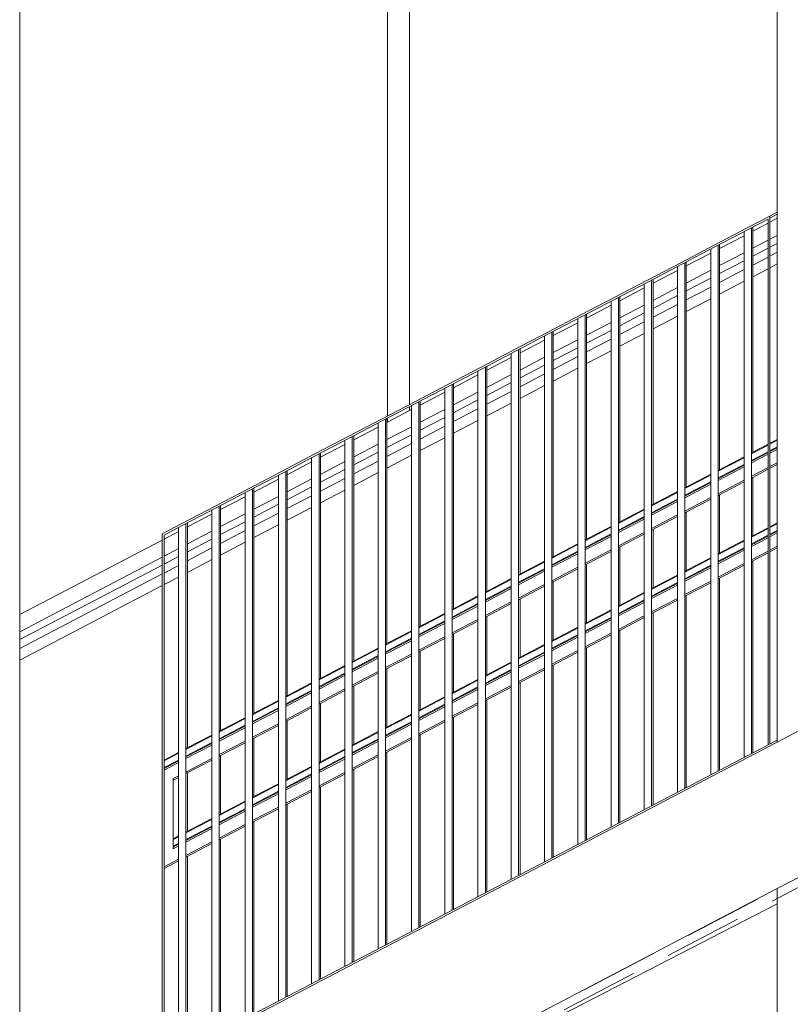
# Model space of a CAD drawing. Header units: millimetres. Extents: x -65 to 293624, y -1905 to 31061.
# Tile 84 of 256: x 48541 to 50626, y 12501 to 15163. Entities that reach past the tile are written whole.
import ezdxf

# ---------------------------------------------------------------- set-up
doc = ezdxf.new("R2010")
doc.units = ezdxf.units.MM
doc.header["$MEASUREMENT"] = 0
doc.linetypes.add('Hidden Line', pattern=[317.5, 211.666667, -105.833333])
for name, color, linetype in [('00 2D joon.AR', 7, 'Continuous'), ('00 Tekst.AR', 7, 'Continuous'), ('1244 Fassaadivarustus.AR', 7, 'Continuous'), ('1245 Klaasfassaadid.AR', 7, 'Continuous'), ('1251 Rõdupiirded.AR', 7, 'Continuous'), ('1253 Rõdutrepid.AR', 7, 'Continuous'), ('1253 Terrassipostid.AR', 7, 'Continuous')]:
    doc.layers.add(name, color=color, linetype=linetype)
doc.dimstyles.new('GENERATED_STYLE__1', dxfattribs={"dimtxt": 0.18, "dimasz": 91.2, "dimexe": 0.18, "dimexo": 0.0625, "dimgap": 0, "dimtad": 0, "dimtih": 1, "dimtoh": 1, "dimdec": 4, "dimzin": 0, "dimdsep": 46, "dimcen": 0.09, "dimadec": 0, "dimazin": 0, "dimtfac": 1, "dimtdec": 4, "dimtmove": 0, "dimatfit": 3, "dimldrblk": 'ARROWHEAD_5', "dimfxl": 0, "dimtolj": 1, "dimtzin": 0, "dimarcsym": 0})

# ---------------------------------------------------------------- blocks, each defined once
blk = doc.blocks.new('Section Element_13_2', base_point=(-38239, 12361.4))
at = {"layer": '1253 Terrassipostid.AR', "color": 7, "linetype": 'Continuous', "lineweight": 13}
blk.add_line((48540.6, 12351.4), (48540.6, 20761.9), dxfattribs=at)
blk = doc.blocks.new('Section Element_14_2', base_point=(-38239, 12361.4))
at = {"layer": '1253 Terrassipostid.AR', "color": 7, "linetype": 'Continuous', "lineweight": 13}
for p, q in [((50590.6, 20911.8), (50590.6, 13215.3)), ((50590.6, 12813.6), (50590.6, 12351.4))]:
    blk.add_line(p, q, dxfattribs=at)
blk = doc.blocks.new('Section Element_42_2', base_point=(-38239, 12361.4))
at = {"layer": '1253 Rõdutrepid.AR', "color": 7, "linetype": 'Continuous', "lineweight": 13}
for p, q in [((48929.3, 12341.5), (56583.5, 16341.5)), ((50590.6, 12813.6), (50740.6, 12892)), ((49687.1, 12341.4), (50590.6, 12813.6))]:
    blk.add_line(p, q, dxfattribs=at)
blk = doc.blocks.new('Section Element_46_2', base_point=(-38239, 12361.4))
at = {"layer": '1244 Fassaadivarustus.AR', "color": 7, "linetype": 'Continuous', "lineweight": 13}
for p, q in [((50565.6, 14566.7), (50524.4, 14545.2)), ((50590.6, 14579.8), (50570.6, 14569.4)), ((50565.6, 14545.3), (50524.4, 14523.8)), ((50590.6, 14558.4), (50570.6, 14547.9)), ((50500.6, 14532.8), (50434.4, 14498.2)), ((50565.6, 14521.3), (50524.4, 14499.8)), ((50590.6, 14534.4), (50570.6, 14523.9)), ((50410.6, 14485.7), (50344.4, 14451.1)), ((50500.6, 14511.3), (50434.4, 14476.7)), ((50500.6, 14487.3), (50434.4, 14452.7)), ((50565.6, 14489.9), (50524.4, 14468.3)), ((50590.6, 14502.9), (50570.6, 14492.5)), ((50410.6, 14464.3), (50344.4, 14429.7)), ((50320.6, 14438.7), (50254.4, 14404.1)), ((50410.6, 14440.3), (50344.4, 14405.7)), ((50500.6, 14455.9), (50434.4, 14421.3)), ((50320.6, 14417.2), (50254.4, 14382.6)), ((50410.6, 14408.8), (50344.4, 14374.2)), ((50230.6, 14391.6), (50164.4, 14357)), ((50320.6, 14393.2), (50254.4, 14358.6)), ((50230.6, 14370.2), (50164.4, 14335.6)), ((50320.6, 14361.8), (50254.4, 14327.2)), ((50140.6, 14344.6), (50074.4, 14310)), ((50230.6, 14346.2), (50164.4, 14311.6)), ((50140.6, 14323.1), (50074.4, 14288.5)), ((50140.6, 14299.2), (50074.4, 14264.6)), ((50230.6, 14314.8), (50164.4, 14280.1)), ((50050.6, 14297.5), (49984.4, 14262.9)), ((50050.6, 14276.1), (49984.4, 14241.5)), ((49960.6, 14250.5), (49894.4, 14215.9)), ((50050.6, 14252.1), (49984.4, 14217.5)), ((50140.6, 14267.7), (50074.4, 14233.1)), ((49960.6, 14229.1), (49894.4, 14194.4)), ((50050.6, 14220.7), (49984.4, 14186.1)), ((49870.6, 14203.4), (49804.4, 14168.8)), ((49960.6, 14205.1), (49894.4, 14170.5)), ((49870.6, 14182), (49804.4, 14147.4)), ((49960.6, 14173.6), (49894.4, 14139)), ((49780.6, 14156.4), (49714.4, 14121.8)), ((49870.6, 14158), (49804.4, 14123.4)), ((49780.6, 14135), (49714.4, 14100.4)), ((49870.6, 14126.6), (49804.4, 14092)), ((49690.6, 14109.4), (49624.4, 14074.8)), ((49690.6, 14087.9), (49624.4, 14053.3)), ((49780.6, 14111), (49714.4, 14076.4)), ((49600.6, 14062.3), (49534.4, 14027.7)), ((49690.6, 14063.9), (49624.4, 14029.3)), ((49780.6, 14079.5), (49714.4, 14044.9)), ((49600.6, 14040.9), (49534.4, 14006.3)), ((49690.6, 14032.5), (49624.4, 13997.9)), ((49510.6, 14015.3), (49444.4, 13980.7)), ((49600.6, 14016.9), (49534.4, 13982.3)), ((49510.6, 13993.8), (49444.4, 13959.2)), ((49600.6, 13985.4), (49534.4, 13950.8)), ((49420.6, 13968.2), (49354.4, 13933.6)), ((49510.6, 13969.8), (49444.4, 13935.2)), ((49420.6, 13946.8), (49354.4, 13912.2)), ((49510.6, 13938.4), (49444.4, 13903.8)), ((49330.6, 13921.2), (49264.4, 13886.6)), ((49330.6, 13899.7), (49264.4, 13865.1)), ((49420.6, 13922.8), (49354.4, 13888.2)), ((49240.6, 13874.1), (49174.4, 13839.5)), ((49330.6, 13875.7), (49264.4, 13841.1)), ((49420.6, 13891.3), (49354.4, 13856.7)), ((49240.6, 13852.7), (49174.4, 13818.1)), ((49150.6, 13827.1), (49084.4, 13792.5)), ((49240.6, 13828.7), (49174.4, 13794.1)), ((49330.6, 13844.3), (49264.4, 13809.7)), ((49150.6, 13805.6), (49084.4, 13771)), ((49240.6, 13797.3), (49174.4, 13762.6)), ((49060.6, 13780), (48994.4, 13745.4)), ((49150.6, 13781.7), (49084.4, 13747.1)), ((49060.6, 13758.6), (48994.4, 13724)), ((49150.6, 13750.2), (49084.4, 13715.6)), ((48970.6, 13733), (48931.1, 13712.4)), ((49060.6, 13734.6), (48994.4, 13700)), ((48926.1, 13709.8), (48540.6, 13508.2)), ((48926.1, 13688.3), (48540.6, 13486.8)), ((48970.6, 13711.6), (48931.1, 13690.9)), ((48970.6, 13687.6), (48931.1, 13666.9)), ((49060.6, 13703.2), (48994.4, 13668.6)), ((48926.1, 13664.3), (48540.6, 13462.8)), ((48926.1, 13632.9), (48540.6, 13431.3)), ((48970.6, 13656.1), (48931.1, 13635.5))]:
    blk.add_line(p, q, dxfattribs=at)
blk = doc.blocks.new('Section Element_68_2', base_point=(-38239, 12361.4))
at = {"layer": '1245 Klaasfassaadid.AR', "color": 7, "linetype": 'Continuous', "lineweight": 13}
for p, q in [((49510.6, 14061.5), (49444.4, 14026.9)), ((49535.6, 14074.6), (49534.4, 14074)), ((49420.6, 14014.5), (49354.4, 13979.9)), ((49330.6, 13967.4), (49264.4, 13932.8)), ((49240.6, 13920.4), (49174.4, 13885.8)), ((49150.6, 13873.3), (49084.4, 13838.7)), ((49060.6, 13826.3), (48994.4, 13791.7)), ((48970.6, 13779.3), (48931.1, 13758.6)), ((48926.1, 13756), (48540.6, 13554.5))]:
    blk.add_line(p, q, dxfattribs=at)
blk = doc.blocks.new('Section Element_69_2', base_point=(-38239, 12361.4))
at = {"layer": '1245 Klaasfassaadid.AR', "color": 7, "linetype": 'Continuous', "lineweight": 13}
for p, q in [((50590.6, 14626.1), (50570.6, 14615.6)), ((50565.6, 14613), (50524.4, 14591.5)), ((50500.6, 14579), (50434.4, 14544.4)), ((50410.6, 14532), (50344.4, 14497.4)), ((50320.6, 14484.9), (50254.4, 14450.3)), ((50230.6, 14437.9), (50164.4, 14403.3)), ((50140.6, 14390.8), (50074.4, 14356.2)), ((50050.6, 14343.8), (49984.4, 14309.2)), ((49960.6, 14296.8), (49894.4, 14262.2)), ((49870.6, 14249.7), (49804.4, 14215.1)), ((49780.6, 14202.7), (49714.4, 14168.1)), ((49690.6, 14155.6), (49624.4, 14121)), ((49600.6, 14108.6), (49595.6, 14106))]:
    blk.add_line(p, q, dxfattribs=at)
blk = doc.blocks.new('Section Element_224_2', base_point=(-38239, 12361.4))
at = {"layer": '1245 Klaasfassaadid.AR', "color": 7, "linetype": 'Continuous', "lineweight": 13}
blk.add_line((49908.2, 12421.4), (50590.6, 12772.2), dxfattribs=at)
blk = doc.blocks.new('Section Element_337_2', base_point=(-38239, 12361.4))
at = {"layer": '1245 Klaasfassaadid.AR', "color": 7, "linetype": 'Continuous', "lineweight": 13}
for p, q in [((49535.6, 17603.1), (49595.6, 17634.3)), ((49595.6, 14122.6), (49595.6, 17634.3)), ((49535.6, 14091.3), (49535.6, 17603.1)), ((49595.6, 14106), (49595.6, 14117)), ((49595.6, 14106), (49535.6, 14074.6)), ((49535.6, 14074.6), (49535.6, 14085.6))]:
    blk.add_line(p, q, dxfattribs=at)
blk = doc.blocks.new('Section Element_598_2', base_point=(-38239, 12361.4))
at = {"layer": '1251 Rõdupiirded.AR', "color": 7, "linetype": 'Continuous', "lineweight": 13}
for p, q in [((50565.6, 14623.9), (50565.6, 13202.2)), ((50570.6, 14632.1), (50570.6, 13204.8))]:
    blk.add_line(p, q, dxfattribs=at)
blk = doc.blocks.new('Section Element_599_2', base_point=(-38239, 12361.4))
at = {"layer": '1251 Rõdupiirded.AR', "color": 7, "linetype": 'Continuous', "lineweight": 13}
for p, q in [((50520.6, 13178.7), (50520.6, 14600.4)), ((50500.6, 13168.2), (50500.6, 14589.9))]:
    blk.add_line(p, q, dxfattribs=at)
blk = doc.blocks.new('Section Element_600_2', base_point=(-38239, 12361.4))
at = {"layer": '1251 Rõdupiirded.AR', "color": 7, "linetype": 'Continuous', "lineweight": 13}
for p, q in [((50410.6, 13121.2), (50410.6, 14542.9)), ((50430.6, 13131.7), (50430.6, 14553.3))]:
    blk.add_line(p, q, dxfattribs=at)
blk = doc.blocks.new('Section Element_601_2', base_point=(-38239, 12361.4))
at = {"layer": '1251 Rõdupiirded.AR', "color": 7, "linetype": 'Continuous', "lineweight": 13}
for p, q in [((50320.6, 13074.2), (50320.6, 14495.9)), ((50340.6, 13084.6), (50340.6, 14506.3))]:
    blk.add_line(p, q, dxfattribs=at)
blk = doc.blocks.new('Section Element_602_2', base_point=(-38239, 12361.4))
at = {"layer": '1251 Rõdupiirded.AR', "color": 7, "linetype": 'Continuous', "lineweight": 13}
for p, q in [((50250.6, 13037.6), (50250.6, 14459.3)), ((50230.6, 13027.1), (50230.6, 14448.8))]:
    blk.add_line(p, q, dxfattribs=at)
blk = doc.blocks.new('Section Element_603_2', base_point=(-38239, 12361.4))
at = {"layer": '1251 Rõdupiirded.AR', "color": 7, "linetype": 'Continuous', "lineweight": 13}
for p, q in [((50160.6, 12990.6), (50160.6, 14412.2)), ((50140.6, 12980.1), (50140.6, 14401.8))]:
    blk.add_line(p, q, dxfattribs=at)
blk = doc.blocks.new('Section Element_604_2', base_point=(-38239, 12361.4))
at = {"layer": '1251 Rõdupiirded.AR', "color": 7, "linetype": 'Continuous', "lineweight": 13}
for p, q in [((50050.6, 12933.1), (50050.6, 14354.8)), ((50070.6, 12943.5), (50070.6, 14365.2))]:
    blk.add_line(p, q, dxfattribs=at)
blk = doc.blocks.new('Section Element_605_2', base_point=(-38239, 12361.4))
at = {"layer": '1251 Rõdupiirded.AR', "color": 7, "linetype": 'Continuous', "lineweight": 13}
for p, q in [((49960.6, 12886), (49960.6, 14307.7)), ((49980.6, 12896.5), (49980.6, 14318.2))]:
    blk.add_line(p, q, dxfattribs=at)
blk = doc.blocks.new('Section Element_606_2', base_point=(-38239, 12361.4))
at = {"layer": '1251 Rõdupiirded.AR', "color": 7, "linetype": 'Continuous', "lineweight": 13}
for p, q in [((49870.6, 12839), (49870.6, 14260.7)), ((49890.6, 12849.5), (49890.6, 14271.1))]:
    blk.add_line(p, q, dxfattribs=at)
blk = doc.blocks.new('Section Element_607_2', base_point=(-38239, 12361.4))
at = {"layer": '1251 Rõdupiirded.AR', "color": 7, "linetype": 'Continuous', "lineweight": 13}
for p, q in [((49800.6, 12802.4), (49800.6, 14224.1)), ((49780.6, 12792), (49780.6, 14213.7))]:
    blk.add_line(p, q, dxfattribs=at)
blk = doc.blocks.new('Section Element_608_2', base_point=(-38239, 12361.4))
at = {"layer": '1251 Rõdupiirded.AR', "color": 7, "linetype": 'Continuous', "lineweight": 13}
for p, q in [((48926.1, 12345.4), (48926.1, 13772.8)), ((48931.1, 12348.1), (48931.1, 13769.7))]:
    blk.add_line(p, q, dxfattribs=at)
blk = doc.blocks.new('Section Element_639_2', base_point=(-38239, 12361.4))
at = {"layer": '1251 Rõdupiirded.AR', "color": 7, "linetype": 'Continuous', "lineweight": 13}
for p, q in [((50344.4, 13899.5), (50344.4, 14508.3)), ((50344.4, 13673.8), (50344.4, 13831.8)), ((50344.4, 13086.6), (50344.4, 13606.1))]:
    blk.add_line(p, q, dxfattribs=at)
blk = doc.blocks.new('Section Element_640_2', base_point=(-38239, 12361.4))
at = {"layer": '1251 Rõdupiirded.AR', "color": 7, "linetype": 'Continuous', "lineweight": 13}
for p, q in [((50164.4, 13805.4), (50164.4, 14414.2)), ((50164.4, 13579.7), (50164.4, 13737.7)), ((50164.4, 12992.5), (50164.4, 13512))]:
    blk.add_line(p, q, dxfattribs=at)
blk = doc.blocks.new('Section Element_641_2', base_point=(-38239, 12361.4))
at = {"layer": '1251 Rõdupiirded.AR', "color": 7, "linetype": 'Continuous', "lineweight": 13}
for p, q in [((50074.4, 13758.4), (50074.4, 14367.2)), ((50074.4, 13532.7), (50074.4, 13690.7)), ((50074.4, 12945.5), (50074.4, 13465))]:
    blk.add_line(p, q, dxfattribs=at)
blk = doc.blocks.new('Section Element_642_2', base_point=(-38239, 12361.4))
at = {"layer": '1251 Rõdupiirded.AR', "color": 7, "linetype": 'Continuous', "lineweight": 13}
for p, q in [((49984.4, 13711.3), (49984.4, 14320.2)), ((49984.4, 13485.7), (49984.4, 13643.6)), ((49984.4, 12898.5), (49984.4, 13418))]:
    blk.add_line(p, q, dxfattribs=at)
blk = doc.blocks.new('Section Element_643_2', base_point=(-38239, 12361.4))
at = {"layer": '1251 Rõdupiirded.AR', "color": 7, "linetype": 'Continuous', "lineweight": 13}
for p, q in [((49804.4, 13617.3), (49804.4, 14226.1)), ((49804.4, 13391.6), (49804.4, 13549.6)), ((49804.4, 12804.4), (49804.4, 13323.9))]:
    blk.add_line(p, q, dxfattribs=at)
blk = doc.blocks.new('Section Element_644_2', base_point=(-38239, 12361.4))
at = {"layer": '1251 Rõdupiirded.AR', "color": 7, "linetype": 'Continuous', "lineweight": 13}
for p, q in [((49624.4, 13523.2), (49624.4, 14132)), ((49624.4, 13297.5), (49624.4, 13455.5)), ((49624.4, 12710.3), (49624.4, 13229.8))]:
    blk.add_line(p, q, dxfattribs=at)
blk = doc.blocks.new('Section Element_645_2', base_point=(-38239, 12361.4))
at = {"layer": '1251 Rõdupiirded.AR', "color": 7, "linetype": 'Continuous', "lineweight": 13}
for p, q in [((49444.4, 13429.1), (49444.4, 14038)), ((49444.4, 13203.5), (49444.4, 13361.4)), ((49444.4, 12616.3), (49444.4, 13135.8))]:
    blk.add_line(p, q, dxfattribs=at)
blk = doc.blocks.new('Section Element_646_2', base_point=(-38239, 12361.4))
at = {"layer": '1251 Rõdupiirded.AR', "color": 7, "linetype": 'Continuous', "lineweight": 13}
for p, q in [((49354.4, 13382.1), (49354.4, 13990.9)), ((49354.4, 13156.4), (49354.4, 13314.4)), ((49354.4, 12569.2), (49354.4, 13088.7))]:
    blk.add_line(p, q, dxfattribs=at)
blk = doc.blocks.new('Section Element_647_2', base_point=(-38239, 12361.4))
at = {"layer": '1251 Rõdupiirded.AR', "color": 7, "linetype": 'Continuous', "lineweight": 13}
for p, q in [((49264.4, 13335.1), (49264.4, 13943.9)), ((49264.4, 13109.4), (49264.4, 13267.4)), ((49264.4, 12522.2), (49264.4, 13041.7))]:
    blk.add_line(p, q, dxfattribs=at)
blk = doc.blocks.new('Section Element_648_2', base_point=(-38239, 12361.4))
at = {"layer": '1251 Rõdupiirded.AR', "color": 7, "linetype": 'Continuous', "lineweight": 13}
for p, q in [((49084.4, 13241), (49084.4, 13849.8)), ((49084.4, 13015.3), (49084.4, 13173.3)), ((49084.4, 12428.1), (49084.4, 12947.6))]:
    blk.add_line(p, q, dxfattribs=at)
blk = doc.blocks.new('Section Element_649_2', base_point=(-38239, 12361.4))
at = {"layer": '1251 Rõdupiirded.AR', "color": 7, "linetype": 'Continuous', "lineweight": 13}
for p, q in [((48994.4, 13194), (48994.4, 13802.8)), ((48994.4, 12968.3), (48994.4, 13126.3)), ((48994.4, 12381.1), (48994.4, 12900.6))]:
    blk.add_line(p, q, dxfattribs=at)
blk = doc.blocks.new('Section Element_679_2', base_point=(-38239, 12361.4))
at = {"layer": '1251 Rõdupiirded.AR', "color": 7, "linetype": 'Continuous', "lineweight": 13}
for p, q in [((50524.4, 13993.5), (50524.4, 14602.4)), ((50524.4, 13767.9), (50524.4, 13925.8)), ((50524.4, 13180.7), (50524.4, 13700.2))]:
    blk.add_line(p, q, dxfattribs=at)
blk = doc.blocks.new('Section Element_680_2', base_point=(-38239, 12361.4))
at = {"layer": '1251 Rõdupiirded.AR', "color": 7, "linetype": 'Continuous', "lineweight": 13}
for p, q in [((50434.4, 13946.5), (50434.4, 14555.3)), ((50434.4, 13720.8), (50434.4, 13878.8)), ((50434.4, 13133.6), (50434.4, 13653.1))]:
    blk.add_line(p, q, dxfattribs=at)
blk = doc.blocks.new('Section Element_681_2', base_point=(-38239, 12361.4))
at = {"layer": '1251 Rõdupiirded.AR', "color": 7, "linetype": 'Continuous', "lineweight": 13}
for p, q in [((50254.4, 13852.4), (50254.4, 14461.3)), ((50254.4, 13626.8), (50254.4, 13784.7)), ((50254.4, 13039.6), (50254.4, 13559.1))]:
    blk.add_line(p, q, dxfattribs=at)
blk = doc.blocks.new('Section Element_682_2', base_point=(-38239, 12361.4))
at = {"layer": '1251 Rõdupiirded.AR', "color": 7, "linetype": 'Continuous', "lineweight": 13}
for p, q in [((49894.4, 13664.3), (49894.4, 14273.1)), ((49894.4, 13438.6), (49894.4, 13596.6)), ((49894.4, 12851.4), (49894.4, 13370.9))]:
    blk.add_line(p, q, dxfattribs=at)
blk = doc.blocks.new('Section Element_683_2', base_point=(-38239, 12361.4))
at = {"layer": '1251 Rõdupiirded.AR', "color": 7, "linetype": 'Continuous', "lineweight": 13}
for p, q in [((49714.4, 13570.2), (49714.4, 14179.1)), ((49714.4, 13344.6), (49714.4, 13502.5)), ((49714.4, 12757.4), (49714.4, 13276.9))]:
    blk.add_line(p, q, dxfattribs=at)
blk = doc.blocks.new('Section Element_684_2', base_point=(-38239, 12361.4))
at = {"layer": '1251 Rõdupiirded.AR', "color": 7, "linetype": 'Continuous', "lineweight": 13}
for p, q in [((49534.4, 13476.2), (49534.4, 14085)), ((49534.4, 13250.5), (49534.4, 13408.5)), ((49534.4, 12663.3), (49534.4, 13182.8))]:
    blk.add_line(p, q, dxfattribs=at)
blk = doc.blocks.new('Section Element_685_2', base_point=(-38239, 12361.4))
at = {"layer": '1251 Rõdupiirded.AR', "color": 7, "linetype": 'Continuous', "lineweight": 13}
for p, q in [((49174.4, 13288), (49174.4, 13896.9)), ((49174.4, 13062.4), (49174.4, 13220.3)), ((49174.4, 12475.2), (49174.4, 12994.7))]:
    blk.add_line(p, q, dxfattribs=at)
blk = doc.blocks.new('Section Element_697_2', base_point=(-38239, 12361.4))
at = {"layer": '1251 Rõdupiirded.AR', "color": 7, "linetype": 'Continuous', "lineweight": 13}
for p, q in [((48926.1, 12345.4), (50590.6, 13215.3)), ((50590.6, 13215.3), (50590.6, 13209.6)), ((48926.1, 12345.4), (48926.1, 12341.4))]:
    blk.add_line(p, q, dxfattribs=at)
blk = doc.blocks.new('Section Element_877_2', base_point=(-38239, 12361.4))
at = {"layer": '1251 Rõdupiirded.AR', "color": 7, "linetype": 'Continuous', "lineweight": 13}
for p, q in [((50570.6, 14632.1), (50590.6, 14642.6)), ((50570.6, 14626.5), (50590.6, 14637))]:
    blk.add_line(p, q, dxfattribs=at)
blk = doc.blocks.new('Section Element_912_2', base_point=(-38239, 12361.4))
at = {"layer": '1251 Rõdupiirded.AR', "color": 7, "linetype": 'Continuous', "lineweight": 13}
for p, q in [((50509.4, 14600.2), (50570.6, 14632.1)), ((50511.8, 14595.8), (50565.6, 14623.9))]:
    blk.add_line(p, q, dxfattribs=at)
blk = doc.blocks.new('Section Element_913_2', base_point=(-38239, 12361.4))
at = {"layer": '1251 Rõdupiirded.AR', "color": 7, "linetype": 'Continuous', "lineweight": 13}
for p, q in [((50419.4, 14553.2), (50509.4, 14600.2)), ((50421.8, 14548.7), (50511.8, 14595.8))]:
    blk.add_line(p, q, dxfattribs=at)
blk = doc.blocks.new('Section Element_914_2', base_point=(-38239, 12361.4))
at = {"layer": '1251 Rõdupiirded.AR', "color": 7, "linetype": 'Continuous', "lineweight": 13}
for p, q in [((50329.4, 14506.1), (50419.4, 14553.2)), ((50331.8, 14501.7), (50421.8, 14548.7))]:
    blk.add_line(p, q, dxfattribs=at)
blk = doc.blocks.new('Section Element_915_2', base_point=(-38239, 12361.4))
at = {"layer": '1251 Rõdupiirded.AR', "color": 7, "linetype": 'Continuous', "lineweight": 13}
for p, q in [((50239.4, 14459.1), (50329.4, 14506.1)), ((50241.8, 14454.7), (50331.8, 14501.7))]:
    blk.add_line(p, q, dxfattribs=at)
blk = doc.blocks.new('Section Element_916_2', base_point=(-38239, 12361.4))
at = {"layer": '1251 Rõdupiirded.AR', "color": 7, "linetype": 'Continuous', "lineweight": 13}
for p, q in [((50149.4, 14412.1), (50239.4, 14459.1)), ((50151.8, 14407.6), (50241.8, 14454.7))]:
    blk.add_line(p, q, dxfattribs=at)
blk = doc.blocks.new('Section Element_917_2', base_point=(-38239, 12361.4))
at = {"layer": '1251 Rõdupiirded.AR', "color": 7, "linetype": 'Continuous', "lineweight": 13}
for p, q in [((50059.4, 14365), (50149.4, 14412.1)), ((50061.8, 14360.6), (50151.8, 14407.6))]:
    blk.add_line(p, q, dxfattribs=at)
blk = doc.blocks.new('Section Element_918_2', base_point=(-38239, 12361.4))
at = {"layer": '1251 Rõdupiirded.AR', "color": 7, "linetype": 'Continuous', "lineweight": 13}
for p, q in [((49969.4, 14318), (50059.4, 14365)), ((49971.8, 14313.6), (50061.8, 14360.6))]:
    blk.add_line(p, q, dxfattribs=at)
blk = doc.blocks.new('Section Element_919_2', base_point=(-38239, 12361.4))
at = {"layer": '1251 Rõdupiirded.AR', "color": 7, "linetype": 'Continuous', "lineweight": 13}
for p, q in [((49879.4, 14271), (49969.4, 14318)), ((49881.8, 14266.5), (49971.8, 14313.6))]:
    blk.add_line(p, q, dxfattribs=at)
blk = doc.blocks.new('Section Element_920_2', base_point=(-38239, 12361.4))
at = {"layer": '1251 Rõdupiirded.AR', "color": 7, "linetype": 'Continuous', "lineweight": 13}
for p, q in [((49789.4, 14223.9), (49879.4, 14271)), ((49791.8, 14219.5), (49881.8, 14266.5))]:
    blk.add_line(p, q, dxfattribs=at)
blk = doc.blocks.new('Section Element_921_2', base_point=(-38239, 12361.4))
at = {"layer": '1251 Rõdupiirded.AR', "color": 7, "linetype": 'Continuous', "lineweight": 13}
for p, q in [((49699.4, 14176.9), (49789.4, 14223.9)), ((49701.8, 14172.5), (49791.8, 14219.5))]:
    blk.add_line(p, q, dxfattribs=at)
blk = doc.blocks.new('Section Element_922_2', base_point=(-38239, 12361.4))
at = {"layer": '1251 Rõdupiirded.AR', "color": 7, "linetype": 'Continuous', "lineweight": 13}
for p, q in [((49690.6, 12744.9), (49690.6, 14166.6)), ((49710.6, 12755.4), (49710.6, 14177.1))]:
    blk.add_line(p, q, dxfattribs=at)
blk = doc.blocks.new('Section Element_923_2', base_point=(-38239, 12361.4))
at = {"layer": '1251 Rõdupiirded.AR', "color": 7, "linetype": 'Continuous', "lineweight": 13}
for p, q in [((49609.4, 14129.9), (49699.4, 14176.9)), ((49611.8, 14125.4), (49701.8, 14172.5))]:
    blk.add_line(p, q, dxfattribs=at)
blk = doc.blocks.new('Section Element_924_2', base_point=(-38239, 12361.4))
at = {"layer": '1251 Rõdupiirded.AR', "color": 7, "linetype": 'Continuous', "lineweight": 13}
for p, q in [((49600.6, 12697.9), (49600.6, 14119.6)), ((49620.6, 12708.4), (49620.6, 14130))]:
    blk.add_line(p, q, dxfattribs=at)
blk = doc.blocks.new('Section Element_925_2', base_point=(-38239, 12361.4))
at = {"layer": '1251 Rõdupiirded.AR', "color": 7, "linetype": 'Continuous', "lineweight": 13}
for p, q in [((49519.4, 14082.8), (49609.4, 14129.9)), ((49521.8, 14078.4), (49611.8, 14125.4))]:
    blk.add_line(p, q, dxfattribs=at)
blk = doc.blocks.new('Section Element_926_2', base_point=(-38239, 12361.4))
at = {"layer": '1251 Rõdupiirded.AR', "color": 7, "linetype": 'Continuous', "lineweight": 13}
for p, q in [((49510.6, 12650.9), (49510.6, 14072.6)), ((49530.6, 12661.3), (49530.6, 14083))]:
    blk.add_line(p, q, dxfattribs=at)
blk = doc.blocks.new('Section Element_927_2', base_point=(-38239, 12361.4))
at = {"layer": '1251 Rõdupiirded.AR', "color": 7, "linetype": 'Continuous', "lineweight": 13}
for p, q in [((49429.4, 14035.8), (49519.4, 14082.8)), ((49431.8, 14031.4), (49521.8, 14078.4))]:
    blk.add_line(p, q, dxfattribs=at)
blk = doc.blocks.new('Section Element_928_2', base_point=(-38239, 12361.4))
at = {"layer": '1251 Rõdupiirded.AR', "color": 7, "linetype": 'Continuous', "lineweight": 13}
for p, q in [((49440.6, 12614.3), (49440.6, 14036)), ((49420.6, 12603.8), (49420.6, 14025.5))]:
    blk.add_line(p, q, dxfattribs=at)
blk = doc.blocks.new('Section Element_929_2', base_point=(-38239, 12361.4))
at = {"layer": '1251 Rõdupiirded.AR', "color": 7, "linetype": 'Continuous', "lineweight": 13}
for p, q in [((49339.4, 13988.8), (49429.4, 14035.8)), ((49341.8, 13984.3), (49431.8, 14031.4))]:
    blk.add_line(p, q, dxfattribs=at)
blk = doc.blocks.new('Section Element_930_2', base_point=(-38239, 12361.4))
at = {"layer": '1251 Rõdupiirded.AR', "color": 7, "linetype": 'Continuous', "lineweight": 13}
for p, q in [((49350.6, 12567.3), (49350.6, 13988.9)), ((49330.6, 12556.8), (49330.6, 13978.5))]:
    blk.add_line(p, q, dxfattribs=at)
blk = doc.blocks.new('Section Element_931_2', base_point=(-38239, 12361.4))
at = {"layer": '1251 Rõdupiirded.AR', "color": 7, "linetype": 'Continuous', "lineweight": 13}
for p, q in [((49249.4, 13941.7), (49339.4, 13988.8)), ((49251.8, 13937.3), (49341.8, 13984.3))]:
    blk.add_line(p, q, dxfattribs=at)
blk = doc.blocks.new('Section Element_932_2', base_point=(-38239, 12361.4))
at = {"layer": '1251 Rõdupiirded.AR', "color": 7, "linetype": 'Continuous', "lineweight": 13}
for p, q in [((49240.6, 12509.8), (49240.6, 13931.5)), ((49260.6, 12520.2), (49260.6, 13941.9))]:
    blk.add_line(p, q, dxfattribs=at)
blk = doc.blocks.new('Section Element_933_2', base_point=(-38239, 12361.4))
at = {"layer": '1251 Rõdupiirded.AR', "color": 7, "linetype": 'Continuous', "lineweight": 13}
for p, q in [((49159.4, 13894.7), (49249.4, 13941.7)), ((49161.8, 13890.3), (49251.8, 13937.3))]:
    blk.add_line(p, q, dxfattribs=at)
blk = doc.blocks.new('Section Element_934_2', base_point=(-38239, 12361.4))
at = {"layer": '1251 Rõdupiirded.AR', "color": 7, "linetype": 'Continuous', "lineweight": 13}
for p, q in [((49150.6, 12462.7), (49150.6, 13884.4)), ((49170.6, 12473.2), (49170.6, 13894.9))]:
    blk.add_line(p, q, dxfattribs=at)
blk = doc.blocks.new('Section Element_935_2', base_point=(-38239, 12361.4))
at = {"layer": '1251 Rõdupiirded.AR', "color": 7, "linetype": 'Continuous', "lineweight": 13}
for p, q in [((49069.4, 13847.7), (49159.4, 13894.7)), ((49071.8, 13843.2), (49161.8, 13890.3))]:
    blk.add_line(p, q, dxfattribs=at)
blk = doc.blocks.new('Section Element_936_2', base_point=(-38239, 12361.4))
at = {"layer": '1251 Rõdupiirded.AR', "color": 7, "linetype": 'Continuous', "lineweight": 13}
for p, q in [((49080.6, 12426.2), (49080.6, 13847.8)), ((49060.6, 12415.7), (49060.6, 13837.4))]:
    blk.add_line(p, q, dxfattribs=at)
blk = doc.blocks.new('Section Element_937_2', base_point=(-38239, 12361.4))
at = {"layer": '1251 Rõdupiirded.AR', "color": 7, "linetype": 'Continuous', "lineweight": 13}
for p, q in [((48979.4, 13800.6), (49069.4, 13847.7)), ((48981.8, 13796.2), (49071.8, 13843.2))]:
    blk.add_line(p, q, dxfattribs=at)
blk = doc.blocks.new('Section Element_938_2', base_point=(-38239, 12361.4))
at = {"layer": '1251 Rõdupiirded.AR', "color": 7, "linetype": 'Continuous', "lineweight": 13}
for p, q in [((48990.6, 12379.1), (48990.6, 13800.8)), ((48970.6, 12368.7), (48970.6, 13790.4))]:
    blk.add_line(p, q, dxfattribs=at)
blk = doc.blocks.new('Section Element_939_2', base_point=(-38239, 12361.4))
at = {"layer": '1251 Rõdupiirded.AR', "color": 7, "linetype": 'Continuous', "lineweight": 13}
for p, q in [((48926.1, 13772.8), (48979.4, 13800.6)), ((48931.1, 13769.7), (48981.8, 13796.2))]:
    blk.add_line(p, q, dxfattribs=at)
blk = doc.blocks.new('Section Element_941_2', base_point=(-38239, 12361.4))
at = {"layer": '1251 Rõdupiirded.AR', "color": 7, "linetype": 'Continuous', "lineweight": 13}
for p, q in [((50520.6, 13991.5), (50565.6, 14015.1)), ((50520.6, 13989.3), (50565.6, 14012.8)), ((50570.6, 14017.7), (50590.6, 14028.1)), ((50570.6, 14015.4), (50590.6, 14025.9)), ((50570.6, 13997.4), (50590.6, 14007.8)), ((50570.6, 13995.1), (50590.6, 14005.6)), ((50430.6, 13944.5), (50500.6, 13981.1)), ((50520.6, 13971.2), (50565.6, 13994.7)), ((50520.6, 13969), (50565.6, 13992.5)), ((50520.6, 13964.5), (50565.6, 13988)), ((50570.6, 13990.6), (50590.6, 14001)), ((50430.6, 13942.3), (50500.6, 13978.8)), ((50430.6, 13924.2), (50500.6, 13960.8)), ((50430.6, 13921.9), (50500.6, 13958.5)), ((50430.6, 13917.4), (50500.6, 13954)), ((50570.6, 13954.5), (50590.6, 13964.9)), ((50570.6, 13950), (50590.6, 13960.4)), ((50340.6, 13897.5), (50410.6, 13934.1)), ((50340.6, 13895.2), (50410.6, 13931.8)), ((50520.6, 13928.4), (50565.6, 13951.9)), ((50520.6, 13923.8), (50565.6, 13947.4)), ((50340.6, 13877.2), (50410.6, 13913.7)), ((50340.6, 13874.9), (50410.6, 13911.5)), ((50340.6, 13870.4), (50410.6, 13907)), ((50430.6, 13881.3), (50500.6, 13917.9)), ((50430.6, 13876.8), (50500.6, 13913.4)), ((50250.6, 13850.4), (50320.6, 13887)), ((50250.6, 13848.2), (50320.6, 13884.8)), ((50250.6, 13830.1), (50320.6, 13866.7)), ((50250.6, 13827.9), (50320.6, 13864.5)), ((50250.6, 13823.4), (50320.6, 13859.9)), ((50340.6, 13834.3), (50410.6, 13870.9)), ((50340.6, 13829.8), (50410.6, 13866.4)), ((50160.6, 13803.4), (50230.6, 13840)), ((50160.6, 13801.2), (50230.6, 13837.7)), ((50160.6, 13783.1), (50230.6, 13819.7)), ((50250.6, 13787.3), (50320.6, 13823.8)), ((50250.6, 13782.7), (50320.6, 13819.3)), ((50070.6, 13756.4), (50140.6, 13793)), ((50160.6, 13780.8), (50230.6, 13817.4)), ((50160.6, 13776.3), (50230.6, 13812.9)), ((50570.6, 13792), (50590.6, 13802.5)), ((50570.6, 13789.7), (50590.6, 13800.2)), ((50070.6, 13754.1), (50140.6, 13790.7)), ((50070.6, 13736.1), (50140.6, 13772.6)), ((50070.6, 13733.8), (50140.6, 13770.4)), ((50070.6, 13729.3), (50140.6, 13765.9)), ((50160.6, 13740.2), (50230.6, 13776.8)), ((50160.6, 13735.7), (50230.6, 13772.3)), ((50520.6, 13765.9), (50565.6, 13789.4)), ((50520.6, 13763.6), (50565.6, 13787.1)), ((50520.6, 13745.6), (50565.6, 13769.1)), ((50520.6, 13743.3), (50565.6, 13766.8)), ((50570.6, 13771.7), (50590.6, 13782.1)), ((50570.6, 13769.4), (50590.6, 13779.9)), ((50570.6, 13764.9), (50590.6, 13775.4)), ((49980.6, 13709.3), (50050.6, 13745.9)), ((49980.6, 13707.1), (50050.6, 13743.7)), ((50430.6, 13718.8), (50500.6, 13755.4)), ((50430.6, 13716.6), (50500.6, 13753.2)), ((50520.6, 13738.8), (50565.6, 13762.3)), ((50570.6, 13728.8), (50590.6, 13739.3)), ((49980.6, 13689), (50050.6, 13725.6)), ((49980.6, 13686.8), (50050.6, 13723.4)), ((49980.6, 13682.3), (50050.6, 13718.8)), ((50070.6, 13693.2), (50140.6, 13729.8)), ((50070.6, 13688.7), (50140.6, 13725.3)), ((50430.6, 13698.5), (50500.6, 13735.1)), ((50430.6, 13696.3), (50500.6, 13732.9)), ((50430.6, 13691.8), (50500.6, 13728.3)), ((50520.6, 13702.7), (50565.6, 13726.2)), ((50520.6, 13698.2), (50565.6, 13721.7)), ((50570.6, 13724.3), (50590.6, 13734.8)), ((49890.6, 13662.3), (49960.6, 13698.9)), ((49890.6, 13660.1), (49960.6, 13696.6)), ((50340.6, 13671.8), (50410.6, 13708.4)), ((50340.6, 13669.6), (50410.6, 13706.1)), ((50340.6, 13651.5), (50410.6, 13688.1)), ((50430.6, 13655.7), (50500.6, 13692.2)), ((50430.6, 13651.1), (50500.6, 13687.7)), ((49890.6, 13642), (49960.6, 13678.6)), ((49890.6, 13639.7), (49960.6, 13676.3)), ((49890.6, 13635.2), (49960.6, 13671.8)), ((49980.6, 13646.2), (50050.6, 13682.7)), ((49980.6, 13641.6), (50050.6, 13678.2)), ((50250.6, 13624.8), (50320.6, 13661.4)), ((50340.6, 13649.2), (50410.6, 13685.8)), ((50340.6, 13644.7), (50410.6, 13681.3)), ((49800.6, 13615.3), (49870.6, 13651.9)), ((49800.6, 13613), (49870.6, 13649.6)), ((49890.6, 13599.1), (49960.6, 13635.7)), ((50250.6, 13622.5), (50320.6, 13659.1)), ((50250.6, 13604.5), (50320.6, 13641)), ((50250.6, 13602.2), (50320.6, 13638.8)), ((50250.6, 13597.7), (50320.6, 13634.3)), ((50340.6, 13608.6), (50410.6, 13645.2)), ((50340.6, 13604.1), (50410.6, 13640.7)), ((49800.6, 13595), (49870.6, 13631.5)), ((49800.6, 13592.7), (49870.6, 13629.3)), ((49800.6, 13588.2), (49870.6, 13624.8)), ((49890.6, 13594.6), (49960.6, 13631.2)), ((50160.6, 13577.7), (50230.6, 13614.3)), ((50160.6, 13575.5), (50230.6, 13612.1)), ((49710.6, 13568.2), (49780.6, 13604.8)), ((49710.6, 13566), (49780.6, 13602.6)), ((49710.6, 13547.9), (49780.6, 13584.5)), ((49710.6, 13545.7), (49780.6, 13582.3)), ((49800.6, 13552.1), (49870.6, 13588.7)), ((49800.6, 13547.6), (49870.6, 13584.2)), ((50160.6, 13557.4), (50230.6, 13594)), ((50160.6, 13555.2), (50230.6, 13591.8)), ((50160.6, 13550.7), (50230.6, 13587.2)), ((50250.6, 13561.6), (50320.6, 13598.2)), ((50250.6, 13557.1), (50320.6, 13593.7)), ((49620.6, 13521.2), (49690.6, 13557.8)), ((49620.6, 13519), (49690.6, 13555.5)), ((49710.6, 13541.2), (49780.6, 13577.7)), ((50070.6, 13530.7), (50140.6, 13567.3)), ((50070.6, 13528.5), (50140.6, 13565)), ((49620.6, 13500.9), (49690.6, 13537.5)), ((49620.6, 13498.6), (49690.6, 13535.2)), ((49620.6, 13494.1), (49690.6, 13530.7)), ((49710.6, 13505.1), (49780.6, 13541.6)), ((49710.6, 13500.5), (49780.6, 13537.1)), ((50070.6, 13510.4), (50140.6, 13547)), ((50070.6, 13508.1), (50140.6, 13544.7)), ((50070.6, 13503.6), (50140.6, 13540.2)), ((50160.6, 13514.6), (50230.6, 13551.1)), ((50160.6, 13510), (50230.6, 13546.6)), ((49530.6, 13474.2), (49600.6, 13510.8)), ((49530.6, 13471.9), (49600.6, 13508.5)), ((49980.6, 13483.7), (50050.6, 13520.3)), ((49980.6, 13481.4), (50050.6, 13518)), ((49980.6, 13463.4), (50050.6, 13499.9)), ((50070.6, 13467.5), (50140.6, 13504.1)), ((49530.6, 13453.9), (49600.6, 13490.4)), ((49530.6, 13451.6), (49600.6, 13488.2)), ((49530.6, 13447.1), (49600.6, 13483.7)), ((49620.6, 13458), (49690.6, 13494.6)), ((49620.6, 13453.5), (49690.6, 13490.1)), ((49890.6, 13436.6), (49960.6, 13473.2)), ((49980.6, 13461.1), (50050.6, 13497.7)), ((49980.6, 13456.6), (50050.6, 13493.2)), ((50070.6, 13463), (50140.6, 13499.6)), ((49440.6, 13427.1), (49510.6, 13463.7)), ((49440.6, 13424.9), (49510.6, 13461.5)), ((49530.6, 13411), (49600.6, 13447.6)), ((49890.6, 13434.4), (49960.6, 13471)), ((49890.6, 13416.3), (49960.6, 13452.9)), ((49890.6, 13414.1), (49960.6, 13450.7)), ((49980.6, 13420.5), (50050.6, 13457.1)), ((49980.6, 13416), (50050.6, 13452.6)), ((49440.6, 13406.8), (49510.6, 13443.4)), ((49440.6, 13404.6), (49510.6, 13441.2)), ((49440.6, 13400.1), (49510.6, 13436.6)), ((49530.6, 13406.5), (49600.6, 13443.1)), ((49800.6, 13389.6), (49870.6, 13426.2)), ((49800.6, 13387.4), (49870.6, 13423.9)), ((49890.6, 13409.6), (49960.6, 13446.1)), ((49350.6, 13380.1), (49420.6, 13416.7)), ((49350.6, 13377.9), (49420.6, 13414.4)), ((49350.6, 13359.8), (49420.6, 13396.4)), ((49350.6, 13357.5), (49420.6, 13394.1)), ((49440.6, 13364), (49510.6, 13400.5)), ((49440.6, 13359.4), (49510.6, 13396)), ((49800.6, 13369.3), (49870.6, 13405.9)), ((49800.6, 13367), (49870.6, 13403.6)), ((49800.6, 13362.5), (49870.6, 13399.1)), ((49890.6, 13373.5), (49960.6, 13410)), ((49890.6, 13368.9), (49960.6, 13405.5)), ((49260.6, 13333.1), (49330.6, 13369.7)), ((49260.6, 13330.8), (49330.6, 13367.4)), ((49350.6, 13353), (49420.6, 13389.6)), ((49710.6, 13342.6), (49780.6, 13379.2)), ((49710.6, 13340.3), (49780.6, 13376.9)), ((49260.6, 13312.8), (49330.6, 13349.3)), ((49260.6, 13310.5), (49330.6, 13347.1)), ((49260.6, 13306), (49330.6, 13342.6)), ((49350.6, 13316.9), (49420.6, 13353.5)), ((49350.6, 13312.4), (49420.6, 13349)), ((49710.6, 13322.3), (49780.6, 13358.8)), ((49710.6, 13320), (49780.6, 13356.6)), ((49710.6, 13315.5), (49780.6, 13352.1)), ((49800.6, 13326.4), (49870.6, 13363)), ((49800.6, 13321.9), (49870.6, 13358.5)), ((49170.6, 13286), (49240.6, 13322.6)), ((49170.6, 13283.8), (49240.6, 13320.4)), ((49620.6, 13295.5), (49690.6, 13332.1)), ((49620.6, 13293.3), (49690.6, 13329.9)), ((49710.6, 13279.4), (49780.6, 13316)), ((49170.6, 13265.7), (49240.6, 13302.3)), ((49170.6, 13263.5), (49240.6, 13300.1)), ((49170.6, 13259), (49240.6, 13295.5)), ((49260.6, 13269.9), (49330.6, 13306.5)), ((49260.6, 13265.4), (49330.6, 13302)), ((49620.6, 13275.2), (49690.6, 13311.8)), ((49620.6, 13273), (49690.6, 13309.6)), ((49620.6, 13268.5), (49690.6, 13305)), ((49710.6, 13274.9), (49780.6, 13311.5)), ((49080.6, 13239), (49150.6, 13275.6)), ((49080.6, 13236.8), (49150.6, 13273.3)), ((49530.6, 13248.5), (49600.6, 13285.1)), ((49530.6, 13246.3), (49600.6, 13282.8)), ((49530.6, 13228.2), (49600.6, 13264.8)), ((49530.6, 13225.9), (49600.6, 13262.5)), ((49620.6, 13232.4), (49690.6, 13268.9)), ((49620.6, 13227.8), (49690.6, 13264.4)), ((49080.6, 13218.7), (49150.6, 13255.3)), ((49080.6, 13216.4), (49150.6, 13253)), ((49080.6, 13211.9), (49150.6, 13248.5)), ((49170.6, 13222.9), (49240.6, 13259.4)), ((49170.6, 13218.3), (49240.6, 13254.9)), ((49440.6, 13201.5), (49510.6, 13238.1)), ((49440.6, 13199.2), (49510.6, 13235.8)), ((49530.6, 13221.4), (49600.6, 13258)), ((48990.6, 13192), (49060.6, 13228.6)), ((48990.6, 13189.7), (49060.6, 13226.3)), ((48990.6, 13171.7), (49060.6, 13208.2)), ((49080.6, 13175.8), (49150.6, 13212.4)), ((49080.6, 13171.3), (49150.6, 13207.9)), ((49440.6, 13181.2), (49510.6, 13217.8)), ((49440.6, 13178.9), (49510.6, 13215.5)), ((49440.6, 13174.4), (49510.6, 13211)), ((49530.6, 13185.3), (49600.6, 13221.9)), ((49530.6, 13180.8), (49600.6, 13217.4)), ((48931.1, 13160.9), (48970.6, 13181.5)), ((48990.6, 13169.4), (49060.6, 13206)), ((48990.6, 13164.9), (49060.6, 13201.5)), ((49350.6, 13154.4), (49420.6, 13191)), ((49350.6, 13152.2), (49420.6, 13188.8)), ((48931.1, 13158.6), (48970.6, 13179.3)), ((48931.1, 13140.6), (48970.6, 13161.2)), ((48931.1, 13138.3), (48970.6, 13159)), ((48931.1, 13133.8), (48970.6, 13154.4)), ((48990.6, 13128.8), (49060.6, 13165.4)), ((48990.6, 13124.3), (49060.6, 13160.9)), ((49350.6, 13134.1), (49420.6, 13170.7)), ((49350.6, 13131.9), (49420.6, 13168.5)), ((49350.6, 13127.4), (49420.6, 13163.9)), ((49440.6, 13138.3), (49510.6, 13174.9)), ((49440.6, 13133.8), (49510.6, 13170.4)), ((49260.6, 13107.4), (49330.6, 13144)), ((49260.6, 13105.2), (49330.6, 13141.7)), ((49350.6, 13091.3), (49420.6, 13127.8)), ((48956.1, 13110.8), (48970.6, 13118.3)), ((48956.1, 13106.3), (48970.6, 13113.8)), ((49260.6, 13087.1), (49330.6, 13123.7)), ((49260.6, 13084.8), (49330.6, 13121.4)), ((49260.6, 13080.3), (49330.6, 13116.9)), ((49350.6, 13086.7), (49420.6, 13123.3)), ((49170.6, 13060.4), (49240.6, 13097)), ((49170.6, 13058.1), (49240.6, 13094.7)), ((49170.6, 13040.1), (49240.6, 13076.7)), ((49170.6, 13037.8), (49240.6, 13074.4)), ((49260.6, 13044.2), (49330.6, 13080.8)), ((49260.6, 13039.7), (49330.6, 13076.3)), ((49080.6, 13013.3), (49150.6, 13049.9)), ((49080.6, 13011.1), (49150.6, 13047.7)), ((49170.6, 13033.3), (49240.6, 13069.9)), ((49080.6, 12993), (49150.6, 13029.6)), ((49080.6, 12990.8), (49150.6, 13027.4)), ((49080.6, 12986.3), (49150.6, 13022.8)), ((49170.6, 12997.2), (49240.6, 13033.8)), ((49170.6, 12992.7), (49240.6, 13029.3)), ((48990.6, 12966.3), (49060.6, 13002.9)), ((48990.6, 12964.1), (49060.6, 13000.6)), ((48990.6, 12946), (49060.6, 12982.6)), ((48990.6, 12943.7), (49060.6, 12980.3)), ((48990.6, 12939.2), (49060.6, 12975.8)), ((49080.6, 12950.2), (49150.6, 12986.7)), ((49080.6, 12945.6), (49150.6, 12982.2)), ((48956.1, 12948.3), (48970.6, 12955.9)), ((48956.1, 12946), (48970.6, 12953.6)), ((48956.1, 12928), (48970.6, 12935.6)), ((48956.1, 12925.7), (48970.6, 12933.3)), ((48956.1, 12921.2), (48970.6, 12928.8)), ((48990.6, 12903.1), (49060.6, 12939.7)), ((48990.6, 12898.6), (49060.6, 12935.2)), ((48931.1, 12872.1), (48970.6, 12892.7)), ((48931.1, 12867.5), (48970.6, 12888.2))]:
    blk.add_line(p, q, dxfattribs=at)
blk = doc.blocks.new('Section Element_945_2', base_point=(-38239, 12361.4))
at = {"layer": '1251 Rõdupiirded.AR', "color": 7, "linetype": 'Continuous', "lineweight": 13}
for p, q in [((48956.1, 12946), (48956.1, 13110.8)), ((48956.1, 12928), (48956.1, 12946)), ((48956.1, 12921.2), (48956.1, 12928))]:
    blk.add_line(p, q, dxfattribs=at)
blk = doc.blocks.new('ARROWHEAD_5')
at = {"linetype": 'Continuous', "lineweight": 0}
blk.add_hatch(color=0, dxfattribs=at).paths.add_polyline_path([(-1, 0.2679), (0, 0), (-1, -0.2679)])
at = {"color": 0, "linetype": 'Continuous', "lineweight": 0}
blk.add_line((0, 0), (-1, 0), dxfattribs=at)

msp = doc.modelspace()

# ---------------------------------------------------------------- linework, layer by layer
at = {"layer": '00 2D joon.AR', "color": 41, "linetype": 'Hidden Line', "lineweight": 13, "true_color": 0xffeda8, "flags": 128}
msp.add_lwpolyline([(56673.4, 15966.4), (49728.2, 12336.4), (49717.5, 12356.8), (56662.7, 15986.8)], close=True, dxfattribs=at)

# ---------------------------------------------------------------- block references
at = {"layer": '1244 Fassaadivarustus.AR', "lineweight": 0}
msp.add_blockref('Section Element_46_2', (-38239, 12361.4), dxfattribs=at)
at = {"layer": '1245 Klaasfassaadid.AR', "lineweight": 0}
for name in ['Section Element_337_2', 'Section Element_69_2', 'Section Element_68_2', 'Section Element_224_2']:
    msp.add_blockref(name, (-38239, 12361.4), dxfattribs=at)
at = {"layer": '1251 Rõdupiirded.AR', "lineweight": 0}
for name in ['Section Element_941_2', 'Section Element_912_2', 'Section Element_598_2', 'Section Element_877_2', 'Section Element_913_2', 'Section Element_599_2', 'Section Element_679_2', 'Section Element_914_2', 'Section Element_600_2', 'Section Element_680_2', 'Section Element_915_2', 'Section Element_601_2', 'Section Element_639_2', 'Section Element_916_2', 'Section Element_602_2', 'Section Element_681_2', 'Section Element_917_2', 'Section Element_603_2', 'Section Element_640_2', 'Section Element_918_2', 'Section Element_604_2', 'Section Element_641_2', 'Section Element_919_2', 'Section Element_605_2', 'Section Element_642_2', 'Section Element_682_2', 'Section Element_920_2', 'Section Element_606_2', 'Section Element_921_2', 'Section Element_607_2', 'Section Element_643_2', 'Section Element_923_2', 'Section Element_922_2', 'Section Element_683_2', 'Section Element_925_2', 'Section Element_924_2', 'Section Element_644_2', 'Section Element_927_2', 'Section Element_926_2', 'Section Element_684_2', 'Section Element_929_2', 'Section Element_928_2', 'Section Element_645_2', 'Section Element_931_2', 'Section Element_930_2', 'Section Element_646_2', 'Section Element_933_2', 'Section Element_932_2', 'Section Element_647_2', 'Section Element_935_2', 'Section Element_934_2', 'Section Element_685_2', 'Section Element_937_2', 'Section Element_936_2', 'Section Element_648_2', 'Section Element_939_2', 'Section Element_938_2', 'Section Element_649_2', 'Section Element_608_2', 'Section Element_697_2', 'Section Element_945_2']:
    msp.add_blockref(name, (-38239, 12361.4), dxfattribs=at)
at = {"layer": '1253 Rõdutrepid.AR', "lineweight": 0}
msp.add_blockref('Section Element_42_2', (-38239, 12361.4), dxfattribs=at)
at = {"layer": '1253 Terrassipostid.AR', "lineweight": 0}
for name in ['Section Element_14_2', 'Section Element_13_2']:
    msp.add_blockref(name, (-38239, 12361.4), dxfattribs=at)

# ---------------------------------------------------------------- leaders
at = {"layer": '00 Tekst.AR', "color": 7, "linetype": 'Continuous', "lineweight": 13, "annotation_type": 0, "has_hookline": 1, "hookline_direction": 1, "text_width": 2104.3}
msp.add_leader([(51567.3, 13297.6), (51567.3, 11665.2), (51413.1, 11665.2)], dimstyle='GENERATED_STYLE__1', dxfattribs=at)

doc.saveas('drawing.dxf')
